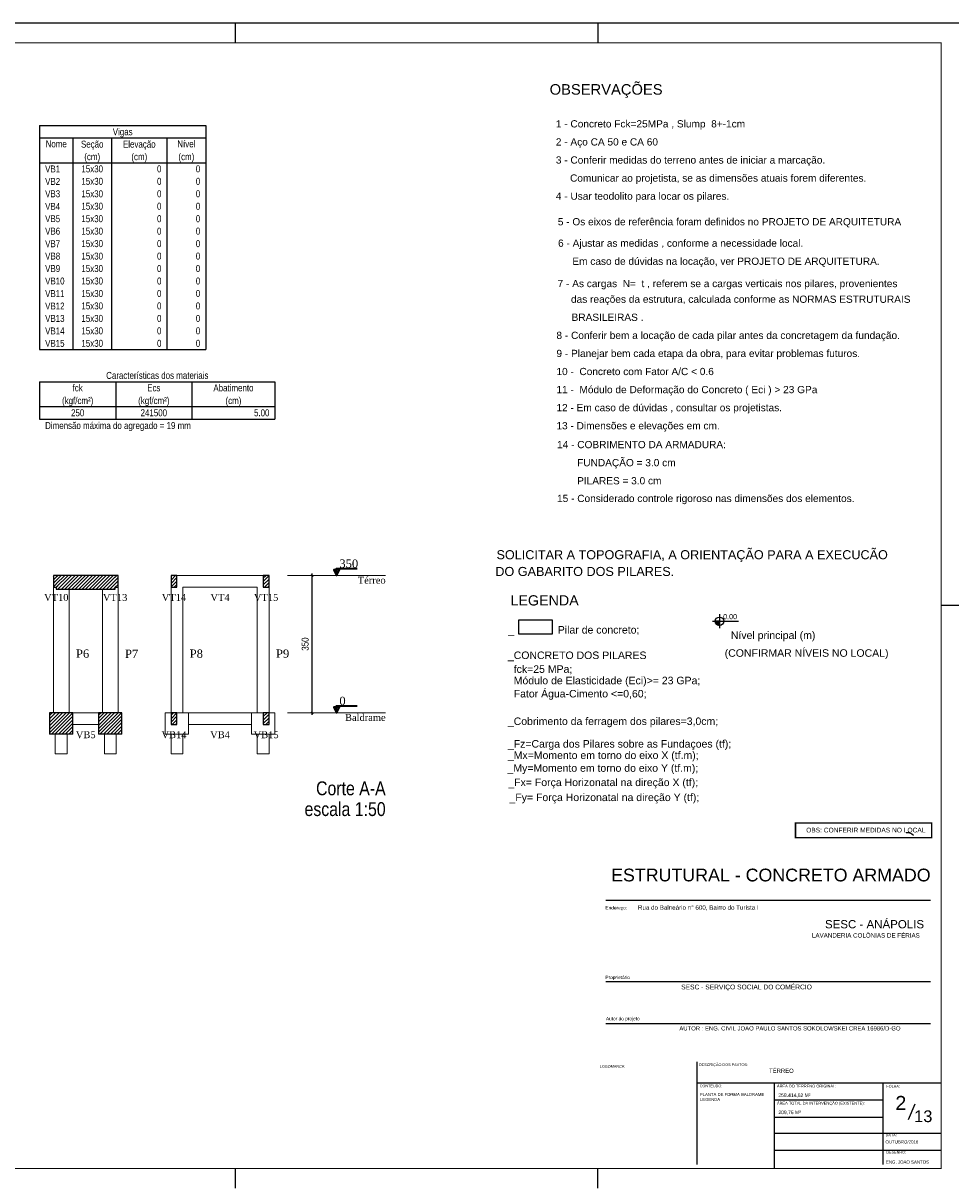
# Model space of a CAD drawing. Extents: x 1874 to 2462, y -2142 to -2023.
# Tile 19 of 74: x 1994 to 2041, y -2082 to -2023. Entities that reach past the tile are written whole.
import ezdxf
from ezdxf.enums import TextEntityAlignment as Align

# ---------------------------------------------------------------- set-up
doc = ezdxf.new("R2010")
doc.units = 0
doc.header["$LTSCALE"] = 0.1
doc.header["$MEASUREMENT"] = 0
doc.header["$PDMODE"] = 3
doc.header["$PDSIZE"] = 0.1
doc.layers.get('0').update_dxf_attribs({"linetype": 'CONTINUOUS', "lineweight": 25})
doc.layers.get('DEFPOINTS').update_dxf_attribs({"linetype": 'CONTINUOUS', "lineweight": 25})
for name, color, linetype in [('7', 7, 'CONTINUOUS'), ('8', 8, 'CONTINUOUS'), ('ARQ_TXT_GER', 2, 'CONTINUOUS'), ('ARQ_TXT_LEG', 20, 'CONTINUOUS'), ('ARQ_TXT_TIT', 4, 'CONTINUOUS'), ('TXT-ESP', 40, 'CONTINUOUS'), ('XX-CARIMBO', 9, 'CONTINUOUS'), ('XX-FOLHA', 253, 'CONTINUOUS')]:
    doc.layers.add(name, color=color, linetype=linetype)
for name, color, linetype, lineweight in [('FO-CORTES', 170, 'CONTINUOUS', 35), ('FO-COTAS', 1, 'CONTINUOUS', 9), ('FO-Eixos', 5, 'CONTINUOUS', 5), ('FO-Hachuras das lajes', 1, 'CONTINUOUS', 20), ('FO-Hachuras dos pilares', 80, 'CONTINUOUS', 25), ('FO-NÍVEIS', 7, 'CONTINUOUS', 25), ('FO-Pilares pré-moldados', 3, 'CONTINUOUS', 20), ('FO-Seção das fundações', 9, 'CONTINUOUS', 5), ('FO-Textos das vigas', 7, 'CONTINUOUS', 25), ('FO-TÍTULOS', 1, 'CONTINUOUS', 25)]:
    doc.layers.add(name, color=color, linetype=linetype, lineweight=lineweight)
doc.styles.add('ARIAL', font='arial.ttf')
doc.styles.add('ArialNarrow', font='ARIALN.TTF')
doc.styles.add('Texto Cota', font='arial.ttf')
doc.styles.add('TimesNewRoman', font='times.ttf')
doc.styles.add('TQS_ARIAL', font='arial.ttf')
doc.dimstyles.new('UM_50.000000', dxfattribs={"dimtxt": 0.18, "dimasz": 0.1, "dimexe": 0.1, "dimexo": 0.2, "dimgap": 0, "dimtad": 1, "dimtih": 1, "dimtoh": 1, "dimdec": 1, "dimlfac": 50, "dimzin": 0, "dimdsep": 46, "dimtxsty": 'Standard', "dimblk": 'CLOSED', "dimblk1": 'CLOSED', "dimblk2": 'CLOSED', "dimcen": 0.09, "dimdle": 0.1, "dimadec": 1, "dimazin": 2, "dimtfac": 1, "dimtdec": 4, "dimtofl": 0, "dimtmove": 0, "dimatfit": 3, "dimldrblk": 'CLOSED', "dimfxl": 1, "dimtolj": 1, "dimarcsym": 0})
pattern_1 = [(45, (1993.56786, -2058.405), (-0.0883883, 0.0883883), [])]

# ---------------------------------------------------------------- blocks, each defined once
blk = doc.blocks.new('_OBLIQUE')
at = {"color": 0, "linetype": 'ByBlock', "lineweight": -2}
blk.add_line((-0.5, -0.5), (0.5, 0.5), dxfattribs=at)
blk = doc.blocks.new('*D4210')
at = {"layer": 'DEFPOINTS', "color": 0, "linetype": 'Continuous', "transparency": 16777216}
for p in [(2008.591, -2051.405), (2008.591, -2051.405), (2008.591, -2058.405)]:
    blk.add_point(p, dxfattribs=at)
at = {"layer": 'FO-Hachuras das lajes', "color": 0, "linetype": 'Continuous', "lineweight": -2, "transparency": 16777216}
blk.add_line((2008.591, -2058.505), (2008.591, -2051.305), dxfattribs=at)
at = {"layer": 'FO-Hachuras das lajes', "color": 0, "linetype": 'Continuous', "lineweight": -2, "transparency": 16777216, "xscale": 0.1, "yscale": 0.1, "zscale": 0.1}
for p, rotation in [((2008.591, -2051.405), 90), ((2008.591, -2058.405), 270)]:
    blk.add_blockref('_OBLIQUE', p, dxfattribs=dict(at, rotation=rotation))
at = {"layer": 'FO-Hachuras das lajes', "linetype": 'Continuous', "transparency": 16777216, "insert": (2008.238, -2054.905), "char_height": 0.353, "attachment_point": 5, "rotation": 90, "style": 'ArialNarrow'}
blk.add_mtext('\\A1;350', dxfattribs=at)
blk = doc.blocks.new('Aprovacao A-1_SC')
at = {"layer": 'XX-CARIMBO', "ltscale": 0.5}
blk.add_line((840, 594), (0, 594), dxfattribs=at)
at = {"layer": 'XX-FOLHA', "ltscale": 0.5}
for p, q in [((470, 594), (470, 584)), ((470, 594), (470, 584)), ((655, 594), (655, 584)), ((655, 594), (655, 584)), ((470, 10), (470, 0)), ((470, 10), (470, 0))]:
    blk.add_line(p, q, dxfattribs=at)
at = {"layer": 'XX-FOLHA'}
for p, q in [((840, 594), (830, 594)), ((840, 297), (830, 297)), ((655, 0), (655, 10)), ((655, 0), (655, 10))]:
    blk.add_line(p, q, dxfattribs=at)
at = {"layer": 'XX-FOLHA', "ltscale": 0.5, "const_width": 0.5}
blk.add_lwpolyline([(25, 584), (25, 10), (830, 10), (830, 584), (25, 584)], dxfattribs=at)

msp = doc.modelspace()

# ---------------------------------------------------------------- hatches: boundary and pattern name
at = {"layer": 'FO-CORTES', "linetype": 'Continuous'}
for points in [[(2009.841, -2051.405), (2009.841, -2051.125), (2009.701, -2051.125), (2009.841, -2051.405)], [(2009.841, -2058.405), (2009.841, -2058.125), (2009.701, -2058.125), (2009.841, -2058.405)]]:
    msp.add_hatch(color=256, dxfattribs=at).paths.add_polyline_path(points)
at = {"layer": 'FO-NÍVEIS', "linetype": 'Continuous'}
h = msp.add_hatch(dxfattribs=at)
h.set_pattern_fill('ANSI31', color=256, style=0)
h.set_pattern_definition(pattern_1)
h.paths.add_polyline_path([(1995.395, -2052.005), (1995.695, -2052.005), (1995.695, -2051.405), (1995.395, -2051.405), (1995.395, -2052.005)])
h = msp.add_hatch(dxfattribs=at)
h.set_pattern_fill('ANSI31', color=256, style=0)
h.set_pattern_definition(pattern_1)
h.paths.add_polyline_path([(1995.545, -2052.105), (1998.545, -2052.105), (1998.545, -2051.405), (1995.545, -2051.405), (1995.545, -2052.105)])
h = msp.add_hatch(dxfattribs=at)
h.set_pattern_fill('ANSI31', color=256, style=0)
h.set_pattern_definition(pattern_1)
h.paths.add_polyline_path([(1998.395, -2052.005), (1998.695, -2052.005), (1998.695, -2051.405), (1998.395, -2051.405), (1998.395, -2052.005)])
h = msp.add_hatch(dxfattribs=at)
h.set_pattern_fill('ANSI31', color=256, style=0)
h.set_pattern_definition(pattern_1)
h.paths.add_polyline_path([(2001.395, -2052.005), (2001.695, -2052.005), (2001.695, -2051.405), (2001.395, -2051.405), (2001.395, -2052.005)])
h = msp.add_hatch(dxfattribs=at)
h.set_pattern_fill('ANSI31', color=256, style=0)
h.set_pattern_definition(pattern_1)
h.paths.add_polyline_path([(2006.095, -2052.005), (2006.395, -2052.005), (2006.395, -2051.405), (2006.095, -2051.405), (2006.095, -2052.005)])
h = msp.add_hatch(dxfattribs=at)
h.set_pattern_fill('ANSI31', color=256, style=0)
h.set_pattern_definition(pattern_1)
h.paths.add_polyline_path([(1995.195, -2059.505), (1996.395, -2059.505), (1996.395, -2058.405), (1995.195, -2058.405), (1995.195, -2059.505)])
h = msp.add_hatch(dxfattribs=at)
h.set_pattern_fill('ANSI31', color=256, style=0)
h.set_pattern_definition(pattern_1)
h.paths.add_polyline_path([(1997.695, -2059.505), (1998.895, -2059.505), (1998.895, -2058.405), (1997.695, -2058.405), (1997.695, -2059.505)])
h = msp.add_hatch(dxfattribs=at)
h.set_pattern_fill('ANSI31', color=256, style=0)
h.set_pattern_definition(pattern_1)
h.paths.add_polyline_path([(2001.395, -2059.005), (2001.695, -2059.005), (2001.695, -2058.405), (2001.395, -2058.405), (2001.395, -2059.005)])
h = msp.add_hatch(dxfattribs=at)
h.set_pattern_fill('ANSI31', color=256, style=0)
h.set_pattern_definition(pattern_1)
h.paths.add_polyline_path([(2006.095, -2059.005), (2006.395, -2059.005), (2006.395, -2058.405), (2006.095, -2058.405), (2006.095, -2059.005)])

# ---------------------------------------------------------------- linework, layer by layer
at = {"layer": '7', "linetype": 'Continuous'}
for p, q in [((2029.3684, -2053.3826), (2029.3684, -2054.0983)), ((2029.0105, -2053.7405), (2029.7262, -2053.7405)), ((2029.7262, -2053.7405), (2030.3381, -2053.7405))]:
    msp.add_line(p, q, dxfattribs=at)
for points in [[(2020.8488, -2054.3896), (2020.8488, -2054.0418), (2020.8488, -2053.6941), (2019.9794, -2053.6941), (2019.11, -2053.6941), (2019.11, -2054.0418), (2019.11, -2054.3896), (2019.9794, -2054.3896), (2020.8488, -2054.3896)], [(2029.3684, -2053.7405), (2029.1537, -2053.7405), (2029.161, -2053.7961), (2029.1824, -2053.8478), (2029.2166, -2053.8923), (2029.261, -2053.9264), (2029.3128, -2053.9479), (2029.3684, -2053.9552), (2029.3684, -2053.7405)]]:
    msp.add_lwpolyline(points, dxfattribs=at)
msp.add_circle((2029.3684, -2053.7405), 0.2147, dxfattribs=at)
for points in [[(2029.3684, -2053.7405), (2029.1537, -2053.7405), (2029.161, -2053.7961)], [(2029.3684, -2053.7405), (2029.161, -2053.7961), (2029.1824, -2053.8478)], [(2029.3684, -2053.7405), (2029.1824, -2053.8478), (2029.2166, -2053.8923)], [(2029.3684, -2053.7405), (2029.2166, -2053.8923), (2029.261, -2053.9264)], [(2029.3684, -2053.7405), (2029.261, -2053.9264), (2029.3128, -2053.9479)], [(2029.3684, -2053.7405), (2029.3128, -2053.9479), (2029.3684, -2053.9552)], [(2029.3684, -2053.7405), (2029.3684, -2053.9552), (2029.3684, -2053.7405)]]:
    msp.add_solid(points, dxfattribs=at)
at = {"layer": '8', "linetype": 'Continuous'}
for p, q in [((2038.8892, -2064.5106), (2039.0023, -2064.5106)), ((2039.0023, -2064.5106), (2039.0992, -2064.5429)), ((2039.0023, -2064.5106), (2039.0992, -2064.5429)), ((2039.0992, -2064.5429), (2039.18, -2064.5752)), ((2039.0992, -2064.5429), (2039.18, -2064.5752)), ((2039.18, -2064.5752), (2039.2608, -2064.6398)), ((2039.18, -2064.5752), (2039.2608, -2064.6398))]:
    msp.add_line(p, q, dxfattribs=at)
at = {"layer": 'FO-CORTES'}
for points in [[(2009.841, -2051.405), (2009.981, -2051.125), (2009.701, -2051.125), (2009.841, -2051.405), (2009.841, -2051.055), (2010.891, -2051.055)], [(2009.841, -2058.405), (2009.981, -2058.125), (2009.701, -2058.125), (2009.841, -2058.405), (2009.841, -2058.055), (2010.891, -2058.055)]]:
    msp.add_lwpolyline(points, dxfattribs=at)
at = {"layer": 'FO-COTAS'}
for p, q in [((2001.995, -2051.405), (2001.695, -2051.405)), ((2005.795, -2051.405), (2001.995, -2051.405)), ((2006.095, -2051.405), (2005.795, -2051.405)), ((1995.395, -2052.005), (1995.395, -2058.405)), ((1996.195, -2058.405), (1996.195, -2052.105)), ((1997.895, -2052.105), (1997.895, -2058.405)), ((1998.695, -2058.405), (1998.695, -2052.005)), ((2001.395, -2052.005), (2001.395, -2058.405)), ((2001.995, -2052.005), (2005.795, -2052.005)), ((2001.995, -2058.405), (2001.995, -2052.005)), ((2005.795, -2052.005), (2005.795, -2058.405)), ((2006.395, -2058.405), (2006.395, -2052.005)), ((1997.695, -2058.405), (1996.395, -2058.405)), ((2001.095, -2058.405), (2001.095, -2059.505)), ((2001.395, -2058.405), (2001.095, -2058.405)), ((2001.995, -2058.405), (2001.695, -2058.405)), ((2002.295, -2058.405), (2001.995, -2058.405)), ((2005.495, -2058.405), (2002.295, -2058.405)), ((2002.295, -2059.005), (2002.295, -2058.405)), ((2005.495, -2058.405), (2005.495, -2059.005)), ((2005.795, -2058.405), (2005.495, -2058.405)), ((2006.095, -2058.405), (2005.795, -2058.405)), ((2006.695, -2058.405), (2006.395, -2058.405)), ((2006.695, -2059.505), (2006.695, -2058.405)), ((1995.495, -2060.505), (1995.495, -2059.505)), ((1996.095, -2059.505), (1996.095, -2060.505)), ((1996.395, -2059.005), (1997.695, -2059.005)), ((1997.995, -2060.505), (1997.995, -2059.505)), ((1998.595, -2059.505), (1998.595, -2060.505)), ((2001.395, -2059.505), (2001.095, -2059.505)), ((2001.395, -2060.505), (2001.395, -2059.505)), ((2001.995, -2059.505), (2001.395, -2059.505)), ((2001.995, -2059.505), (2001.995, -2060.505)), ((2002.295, -2059.505), (2001.995, -2059.505)), ((2002.295, -2059.005), (2005.495, -2059.005)), ((2002.295, -2059.505), (2002.295, -2059.005)), ((2005.495, -2059.005), (2005.495, -2059.505)), ((2005.795, -2059.505), (2005.495, -2059.505)), ((2005.795, -2060.505), (2005.795, -2059.505)), ((2006.395, -2059.505), (2005.795, -2059.505)), ((2006.395, -2059.505), (2006.395, -2060.505)), ((2006.695, -2059.505), (2006.395, -2059.505)), ((1996.095, -2060.505), (1995.495, -2060.505)), ((1998.595, -2060.505), (1997.995, -2060.505)), ((2001.995, -2060.505), (2001.395, -2060.505)), ((2006.395, -2060.505), (2005.795, -2060.505))]:
    msp.add_line(p, q, dxfattribs=at)
at = {"layer": 'FO-Eixos', "linetype": 'Continuous'}
msp.add_line((2007.341, -2051.405), (2012.341, -2051.405), dxfattribs=at)
at = {"layer": 'FO-Eixos'}
msp.add_line((2007.341, -2058.405), (2012.341, -2058.405), dxfattribs=at)
at = {"layer": 'FO-Textos das vigas'}
for p, q in [((1994.6941, -2028.455), (2003.1661, -2028.455)), ((1994.6941, -2028.455), (1994.6941, -2039.8922)), ((2003.1661, -2028.455), (2003.1661, -2039.8922)), ((1994.6941, -2029.0904), (2003.1661, -2029.0904)), ((1996.3885, -2029.0904), (1996.3885, -2039.8922)), ((1998.3653, -2029.0904), (1998.3653, -2039.8922)), ((2001.1893, -2029.0904), (2001.1893, -2039.8922)), ((1994.6941, -2030.3612), (2003.1661, -2030.3612)), ((1994.6941, -2039.8922), (2003.1661, -2039.8922)), ((1994.6941, -2041.5276), (2006.6961, -2041.5276)), ((1994.6941, -2041.5276), (1994.6941, -2043.4338)), ((1998.5771, -2041.5276), (1998.5771, -2043.4338)), ((2002.4601, -2041.5276), (2002.4601, -2043.4338)), ((2006.6961, -2041.5276), (2006.6961, -2043.4338)), ((1994.6941, -2042.7984), (2006.6961, -2042.7984)), ((1994.6941, -2043.4338), (2006.6961, -2043.4338)), ((1994.6941, -2043.4338), (2006.6961, -2043.4338))]:
    msp.add_line(p, q, dxfattribs=at)
at = {"layer": 'FO-TÍTULOS'}
for p, q in [((1995.395, -2051.405), (1995.395, -2052.005)), ((1995.545, -2051.405), (1995.395, -2051.405)), ((1995.695, -2051.405), (1995.545, -2051.405)), ((1996.195, -2051.405), (1995.695, -2051.405)), ((1997.895, -2051.405), (1996.195, -2051.405)), ((1998.395, -2051.405), (1997.895, -2051.405)), ((1998.545, -2051.405), (1998.395, -2051.405)), ((1998.695, -2051.405), (1998.545, -2051.405)), ((1998.695, -2052.005), (1998.695, -2051.405)), ((2001.695, -2051.405), (2001.395, -2051.405)), ((2001.395, -2051.405), (2001.395, -2052.005)), ((2001.695, -2052.005), (2001.695, -2051.405)), ((2006.395, -2051.405), (2006.095, -2051.405)), ((2006.095, -2051.405), (2006.095, -2052.005)), ((2006.395, -2052.005), (2006.395, -2051.405)), ((1995.395, -2052.005), (1995.545, -2052.005)), ((1995.545, -2052.005), (1995.545, -2052.105)), ((1995.545, -2052.105), (1996.195, -2052.105)), ((1996.195, -2052.105), (1997.895, -2052.105)), ((1997.895, -2052.105), (1998.545, -2052.105)), ((1998.545, -2052.005), (1998.695, -2052.005)), ((1998.545, -2052.105), (1998.545, -2052.005)), ((2001.395, -2052.005), (2001.695, -2052.005)), ((2006.095, -2052.005), (2006.395, -2052.005)), ((1995.195, -2058.405), (1995.195, -2059.505)), ((1995.395, -2058.405), (1995.195, -2058.405)), ((1995.695, -2058.405), (1995.395, -2058.405)), ((1996.195, -2058.405), (1995.695, -2058.405)), ((1996.395, -2058.405), (1996.195, -2058.405)), ((1996.395, -2059.005), (1996.395, -2058.405)), ((1997.695, -2058.405), (1997.695, -2059.005)), ((1997.895, -2058.405), (1997.695, -2058.405)), ((1998.395, -2058.405), (1997.895, -2058.405)), ((1998.695, -2058.405), (1998.395, -2058.405)), ((1998.895, -2058.405), (1998.695, -2058.405)), ((1998.895, -2059.505), (1998.895, -2058.405)), ((2001.695, -2058.405), (2001.395, -2058.405)), ((2001.395, -2058.405), (2001.395, -2059.005)), ((2001.695, -2059.005), (2001.695, -2058.405)), ((2006.395, -2058.405), (2006.095, -2058.405)), ((2006.095, -2058.405), (2006.095, -2059.005)), ((2006.395, -2059.005), (2006.395, -2058.405)), ((1995.495, -2059.505), (1995.195, -2059.505)), ((1996.095, -2059.505), (1995.495, -2059.505)), ((1996.395, -2059.505), (1996.095, -2059.505)), ((1996.395, -2059.505), (1996.395, -2059.005)), ((1997.695, -2059.005), (1997.695, -2059.505)), ((1997.995, -2059.505), (1997.695, -2059.505)), ((1998.595, -2059.505), (1997.995, -2059.505)), ((1998.895, -2059.505), (1998.595, -2059.505)), ((2001.395, -2059.005), (2001.695, -2059.005)), ((2006.095, -2059.005), (2006.395, -2059.005))]:
    msp.add_line(p, q, dxfattribs=at)
at = {"layer": 'TXT-ESP'}
msp.add_line((2038.9988, -2079.144), (2039.3433, -2078.3512), dxfattribs=at)
at = {"layer": 'TXT-ESP', "color": 1, "true_color": 0xf00000, "const_width": 0.0767}
msp.add_lwpolyline([(2033.2461, -2064.0313), (2040.1837, -2064.0313), (2040.1837, -2064.7782), (2033.2461, -2064.7782)], close=True, dxfattribs=at)
at = {"layer": 'XX-FOLHA'}
for p, q in [((2023.5707, -2067.9645), (2040.1243, -2067.9645)), ((2023.5707, -2072.1166), (2040.1243, -2072.1166)), ((2023.5707, -2074.2549), (2040.1243, -2074.2549)), ((2028.2317, -2081.4367), (2028.2317, -2076.1975)), ((2028.2317, -2077.2698), (2037.7071, -2077.2698)), ((2032.1657, -2081.645), (2032.1657, -2077.2698)), ((2032.1657, -2081.645), (2032.1657, -2077.2698)), ((2037.7071, -2081.4367), (2037.7071, -2077.2698)), ((2037.7071, -2081.4367), (2037.7071, -2077.2698)), ((2037.7071, -2077.2698), (2040.665, -2077.2698)), ((2032.1657, -2078.1449), (2037.7071, -2078.1449)), ((2032.1657, -2079.0199), (2037.7071, -2079.0199)), ((2032.1657, -2079.8351), (2040.665, -2079.8351)), ((2032.1657, -2080.7101), (2040.665, -2080.7101))]:
    msp.add_line(p, q, dxfattribs=at)

# ---------------------------------------------------------------- block references
at = {"xscale": 0.1, "yscale": 0.1, "zscale": 0.1}
msp.add_blockref('Aprovacao A-1_SC', (1957.665, -2082.645), dxfattribs=at)

# ---------------------------------------------------------------- texts
at = {"ltscale": 2.666667, "style": 'ARIAL'}
for s, height, p in [('Rua do Balneário n° 600, Bairro do Turista I', 0.227075, (2025.2077, -2068.4532)), ('LAVANDERIA COLÔNIAS DE FÉRIAS', 0.227075, (2034.0813, -2069.8712)), ('258.414,62 M²', 0.18166, (2032.3684, -2077.998)), ('209,75 M²', 0.18166, (2032.3684, -2078.873))]:
    msp.add_text(s, height=height, dxfattribs=at).set_placement(p)
at = {"style": 'ARIAL'}
for s, height, p in [('SESC - ANÁPOLIS', 0.42, (2034.7456, -2069.3981)), ('ÁREA DO TERRENO ORIGINAL:', 0.144505, (2032.2975, -2077.5133)), ('ÁREA TOTAL DA INTERVENÇÃO (EXISTENTE):', 0.144505, (2032.2975, -2078.3883))]:
    msp.add_text(s, height=height, dxfattribs=at).set_placement(p)
at = {"layer": '7', "linetype": 'Continuous', "style": 'TQS_ARIAL'}
for s, height, p in [('OBSERVAÇÕES', 0.5376, (2020.7053, -2026.8916)), ('1 - Concreto Fck=25MPa , Slump  8+-1cm', 0.369, (2021.0203, -2028.5622)), ('2 - Aço CA 50 e CA 60', 0.36864, (2021.0203, -2029.4838)), ('3 - Conferir medidas do terreno antes de iniciar a marcação.', 0.36864, (2021.0203, -2030.4054)), ('Comunicar ao projetista, se as dimensões atuais forem diferentes.', 0.36864, (2021.744, -2031.327)), ('4 - Usar teodolito para locar os pilares.', 0.36864, (2021.0203, -2032.2486)), ('5 - Os eixos de referência foram definidos no PROJETO DE ARQUITETURA ', 0.368, (2021.1211, -2033.5541)), ('6 - Ajustar as medidas , conforme a necessidade local.', 0.36864, (2021.1323, -2034.6469)), ('Em caso de dúvidas na locação, ver PROJETO DE ARQUITETURA.', 0.3684, (2021.8627, -2035.5685)), ('7 - As cargas  N=  t , referem se a cargas verticais nos pilares, provenientes', 0.36864, (2021.1107, -2036.7051)), ('das reações da estrutura, calculada conforme as NORMAS ESTRUTURAIS', 0.36864, (2021.7931, -2037.5044)), ('BRASILEIRAS .', 0.36864, (2021.8239, -2038.426)), ('8 - Conferir bem a locação de cada pilar antes da concretagem da fundação.', 0.36864, (2021.0504, -2039.3476)), ('9 - Planejar bem cada etapa da obra, para evitar problemas futuros.', 0.36864, (2021.0504, -2040.2692)), ('10 -  Concreto com Fator A/C < 0.6', 0.36864, (2021.0504, -2041.1908)), ('11 -  Módulo de Deformação do Concreto ( Eci ) > 23 GPa', 0.369, (2021.0504, -2042.1124)), ('12 - Em caso de dúvidas , consultar os projetistas.', 0.36864, (2021.0504, -2043.034)), ('13 - Dimensões e elevações em cm.', 0.36864, (2021.0504, -2043.9556)), ('14 - COBRIMENTO DA ARMADURA:', 0.36864, (2021.0819, -2044.9171)), ('FUNDAÇÃO = 3.0 cm', 0.36864, (2022.1068, -2045.8387)), ('PILARES = 3.0 cm', 0.368, (2022.1068, -2046.7603)), ('15 - Considerado controle rigoroso nas dimensões dos elementos.', 0.36864, (2021.0819, -2047.6621)), ('SOLICITAR A TOPOGRAFIA, A ORIENTAÇÃO PARA A EXECUCÃO', 0.4608, (2017.9942, -2050.5784)), ('DO GABARITO DOS PILARES.', 0.4608, (2017.9347, -2051.4325)), ('LEGENDA', 0.52164, (2018.7056, -2052.9368)), ('0.00', 0.261, (2029.5531, -2053.6359)), ('_               Pilar de concreto;', 0.383, (2018.5932, -2054.3687)), ('Nível principal (m)', 0.383, (2029.9463, -2054.6457)), ('_CONCRETO DOS PILARES', 0.382536, (2018.5753, -2055.6669)), ('(CONFIRMAR NÍVEIS NO LOCAL)', 0.383, (2029.633, -2055.552)), ('  fck=25 MPa;', 0.383, (2018.5753, -2056.3721)), ('  Módulo de Elasticidade (Eci)>= 23 GPa;', 0.383, (2018.5753, -2056.9529)), ('  Fator Água-Cimento <=0,60;', 0.382536, (2018.5753, -2057.6258)), ('_Cobrimento da ferragem dos pilares=3,0cm;', 0.382, (2018.5753, -2059.0298)), ('_Fz=Carga dos Pilares sobre as Fundaçoes (tf);', 0.382536, (2018.5753, -2060.1826)), ('_Mx=Momento em torno do eixo X (tf.m);', 0.382536, (2018.5753, -2060.7634)), ('_My=Momento em torno do eixo Y (tf.m);', 0.382536, (2018.5568, -2061.4162)), ('_Fx= Força Horizonatal na direção X (tf);', 0.38304, (2018.5976, -2062.1458)), ('_Fy= Força Horizonatal na direção Y (tf);', 0.38304, (2018.6556, -2062.911))]:
    msp.add_text(s, height=height, dxfattribs=at).set_placement(p)
at = {"layer": 'ARQ_TXT_GER', "ltscale": 2.666667, "style": 'ARIAL'}
for s, height, p in [('SESC - SERVIÇO SOCIAL DO COMÉRCIO ', 0.243295, (2027.413, -2072.5107)), ('AUTOR : ENG. CIVIL JOAO PAULO SANTOS SOKOLOWSKEI CREA 16986/D-GO', 0.216262, (2027.3188, -2074.6067)), ('TÉRREO ', 0.21626, (2031.8943, -2076.7702))]:
    msp.add_text(s, height=height, dxfattribs=at).set_placement(p)
at = {"layer": 'ARQ_TXT_LEG', "ltscale": 2.666667, "style": 'ARIAL'}
for s, p in [('Endereço:', (2023.5481, -2068.4371)), ('Proprietário', (2023.5481, -2071.9866)), ('Autor do projeto', (2023.5763, -2074.09))]:
    msp.add_text(s, height=0.17301, dxfattribs=at).set_placement(p)
at = {"layer": 'ARQ_TXT_LEG', "style": 'ARIAL'}
for s, height, p in [('LOGOMARCA:', 0.13762, (2023.2627, -2076.507)), ('DESCRIÇÃO DOS PAVTOS:', 0.137624, (2028.3212, -2076.421)), ('CONTEUDO:', 0.13762, (2028.3572, -2077.5017)), ('FOLHA:', 0.13762, (2037.8748, -2077.5162)), ('DATA:', 0.13762, (2037.8397, -2079.9985)), ('DESENHO:', 0.13762, (2037.8748, -2080.8827))]:
    msp.add_text(s, height=height, dxfattribs=at).set_placement(p)
at = {"layer": 'ARQ_TXT_TIT', "style": 'ARIAL'}
msp.add_text('ESTRUTURAL - CONCRETO ARMADO', height=0.65, dxfattribs=at).set_placement((2023.8392, -2067.0054))
at = {"layer": 'FO-CORTES', "line_spacing_factor": 0.798, "style": 'TimesNewRoman'}
for s, insert, char_height, width, attachment_point in [('350', (2009.9809, -2051.0202), 0.4236, 1.52496, 7), ('Térreo', (2012.3409, -2051.8285), 0.353, 2.5416, 9), ('0', (2009.9809, -2058.0202), 0.4236, 0.50832, 7), ('Baldrame', (2012.3409, -2058.8285), 0.353, 3.3888, 9)]:
    msp.add_mtext(s, dxfattribs=dict(at, insert=insert, char_height=char_height, width=width, attachment_point=attachment_point))
at = {"layer": 'FO-Hachuras dos pilares', "char_height": 0.706, "attachment_point": 9, "line_spacing_factor": 0.798, "style": 'ArialNarrow'}
for s, insert, width in [('Corte A-A', (2012.3409, -2062.623), 7.6248), ('escala 1:50', (2012.3409, -2063.682), 9.3192)]:
    msp.add_mtext(s, dxfattribs=dict(at, insert=insert, width=width))
at = {"layer": 'FO-Pilares pré-moldados', "char_height": 0.4236, "width": 1.01664, "attachment_point": 7, "line_spacing_factor": 0.798, "style": 'TimesNewRoman'}
for s, insert in [('P6', (1996.5479, -2055.6112)), ('P7', (1999.0479, -2055.6112)), ('P8', (2002.3479, -2055.6112)), ('P9', (2006.7479, -2055.6112))]:
    msp.add_mtext(s, dxfattribs=dict(at, insert=insert))
at = {"layer": 'FO-Seção das fundações', "char_height": 0.353, "attachment_point": 8, "line_spacing_factor": 0.798, "style": 'TimesNewRoman'}
for s, insert, width in [('VT10', (1995.5449, -2052.7105), 1.6944), ('VT13', (1998.5449, -2052.7105), 1.6944), ('VT14', (2001.5449, -2052.7105), 1.6944), ('VT4', (2003.8949, -2052.7105), 1.2708), ('VT15', (2006.2449, -2052.7105), 1.6944), ('VB5', (1997.0449, -2059.7105), 1.2708), ('VB14', (2001.5449, -2059.7105), 1.6944), ('VB4', (2003.8949, -2059.7105), 1.2708), ('VB15', (2006.2449, -2059.7105), 1.6944)]:
    msp.add_mtext(s, dxfattribs=dict(at, insert=insert, width=width))
at = {"layer": 'FO-Textos das vigas', "char_height": 0.353, "line_spacing_factor": 0.798, "style": 'ArialNarrow'}
for s, insert, width, attachment_point in [('Vigas', (1998.9302, -2029.0658), 2.118, 8), ('Nome', (1995.5412, -2029.5843), 1.6944, 8), ('Seção', (1997.3772, -2029.7008), 2.118, 8), ('Elevação', (1999.7772, -2029.7008), 3.3888, 8), ('Nível', (2002.1782, -2029.5843), 2.118, 8), ('(cm)', (1997.3772, -2030.3368), 1.6944, 8), ('(cm)', (1999.7772, -2030.3368), 1.6944, 8), ('(cm)', (2002.1782, -2030.3368), 1.6944, 8), ('VB1', (1994.9762, -2030.8553), 1.2708, 7), ('15x30', (1997.3772, -2030.8553), 2.118, 8), ('0', (2000.9072, -2030.8553), 0.4236, 9), ('0', (2002.8842, -2030.8553), 0.4236, 9), ('VB2', (1994.9762, -2031.4913), 1.2708, 7), ('15x30', (1997.3772, -2031.4913), 2.118, 8), ('0', (2000.9072, -2031.4913), 0.4236, 9), ('0', (2002.8842, -2031.4913), 0.4236, 9), ('VB3', (1994.9762, -2032.1263), 1.2708, 7), ('15x30', (1997.3772, -2032.1263), 2.118, 8), ('0', (2000.9072, -2032.1263), 0.4236, 9), ('0', (2002.8842, -2032.1263), 0.4236, 9), ('VB4', (1994.9762, -2032.7613), 1.2708, 7), ('15x30', (1997.3772, -2032.7613), 2.118, 8), ('0', (2000.9072, -2032.7613), 0.4236, 9), ('0', (2002.8842, -2032.7613), 0.4236, 9), ('VB5', (1994.9762, -2033.3973), 1.2708, 7), ('15x30', (1997.3772, -2033.3973), 2.118, 8), ('0', (2000.9072, -2033.3973), 0.4236, 9), ('0', (2002.8842, -2033.3973), 0.4236, 9), ('VB6', (1994.9762, -2034.0323), 1.2708, 7), ('15x30', (1997.3772, -2034.0323), 2.118, 8), ('0', (2000.9072, -2034.0323), 0.4236, 9), ('0', (2002.8842, -2034.0323), 0.4236, 9), ('VB7', (1994.9762, -2034.6683), 1.2708, 7), ('15x30', (1997.3772, -2034.6683), 2.118, 8), ('0', (2000.9072, -2034.6683), 0.4236, 9), ('0', (2002.8842, -2034.6683), 0.4236, 9), ('VB8', (1994.9762, -2035.3033), 1.2708, 7), ('15x30', (1997.3772, -2035.3033), 2.118, 8), ('0', (2000.9072, -2035.3033), 0.4236, 9), ('0', (2002.8842, -2035.3033), 0.4236, 9), ('VB9', (1994.9762, -2035.9383), 1.2708, 7), ('15x30', (1997.3772, -2035.9383), 2.118, 8), ('0', (2000.9072, -2035.9383), 0.4236, 9), ('0', (2002.8842, -2035.9383), 0.4236, 9), ('VB10', (1994.9762, -2036.5743), 1.6944, 7), ('15x30', (1997.3772, -2036.5743), 2.118, 8), ('0', (2000.9072, -2036.5743), 0.4236, 9), ('0', (2002.8842, -2036.5743), 0.4236, 9), ('VB11', (1994.9762, -2037.2093), 1.6944, 7), ('15x30', (1997.3772, -2037.2093), 2.118, 8), ('0', (2000.9072, -2037.2093), 0.4236, 9), ('0', (2002.8842, -2037.2093), 0.4236, 9), ('VB12', (1994.9762, -2037.8453), 1.6944, 7), ('15x30', (1997.3772, -2037.8453), 2.118, 8), ('0', (2000.9072, -2037.8453), 0.4236, 9), ('0', (2002.8842, -2037.8453), 0.4236, 9), ('VB13', (1994.9762, -2038.4803), 1.6944, 7), ('15x30', (1997.3772, -2038.4803), 2.118, 8), ('0', (2000.9072, -2038.4803), 0.4236, 9), ('0', (2002.8842, -2038.4803), 0.4236, 9), ('VB14', (1994.9762, -2039.1153), 1.6944, 7), ('15x30', (1997.3772, -2039.1153), 2.118, 8), ('0', (2000.9072, -2039.1153), 0.4236, 9), ('0', (2002.8842, -2039.1153), 0.4236, 9), ('VB15', (1994.9762, -2039.7513), 1.6944, 7), ('15x30', (1997.3772, -2039.7513), 2.118, 8), ('0', (2000.9072, -2039.7513), 0.4236, 9), ('0', (2002.8842, -2039.7513), 0.4236, 9), ('Características dos materiais', (2000.6952, -2041.3863), 12.2844, 8), ('fck', (1996.6352, -2042.0223), 1.2708, 8), ('Ecs', (2000.5182, -2042.0223), 1.2708, 8), ('Abatimento', (2004.5782, -2042.0223), 4.236, 8), ('(kgf/cm²)', (1996.6352, -2042.7738), 3.8124, 8), ('(kgf/cm²)', (2000.5182, -2042.7738), 3.8124, 8), ('(cm)', (2004.5782, -2042.7738), 1.6944, 8), ('250', (1996.6352, -2043.2923), 1.2708, 8), ('241500', (2000.5182, -2043.2923), 2.5416, 8), ('5.00', (2006.4142, -2043.2923), 1.6944, 9), ('Dimensão máxima do agregado = 19 mm', (1994.9762, -2044.0448), 14.826, 7)]:
    msp.add_mtext(s, dxfattribs=dict(at, insert=insert, width=width, attachment_point=attachment_point))
at = {"layer": 'TXT-ESP', "style": 'ARIAL'}
for s, height, p in [('2', 0.72, (2038.6135, -2078.2978)), ('13', 0.6, (2039.7591, -2078.9799))]:
    msp.add_text(s, height=height, dxfattribs=at).set_placement(p, align=Align.MIDDLE)
at = {"layer": 'TXT-ESP', "style": 'Texto Cota'}
for s, p in [('OUTUBRO/2016', (2037.8313, -2080.4165)), ('ENG. JOAO SANTOS', (2037.8555, -2081.4412))]:
    msp.add_text(s, height=0.16, dxfattribs=at).set_placement(p, align=Align.BOTTOM_LEFT)
at = {"layer": 'TXT-ESP', "color": 1, "true_color": 0xf00000, "insert": (2033.787, -2064.268), "char_height": 0.241096, "width": 21.455951, "attachment_point": 1, "style": 'Texto Cota'}
msp.add_mtext('OBS: CONFERIR MEDIDAS NO LOCAL', dxfattribs=at)
at = {"layer": 'TXT-ESP', "insert": (2028.3662, -2077.7924), "char_height": 0.154346, "width": 4.335018, "attachment_point": 1, "style": 'ARIAL'}
msp.add_mtext('PLANTA DE FORMA BALDRAME\\PLEGENDA', dxfattribs=at)

# ---------------------------------------------------------------- dimensions: what is measured, and where the dimension line sits
at = {"layer": 'FO-Hachuras das lajes', "linetype": 'Continuous'}
dim = msp.add_linear_dim(base=(2008.591, -2051.405), p1=(2008.591, -2058.405), p2=(2008.591, -2051.405), angle=90, dimstyle='UM_50.000000', override={"dimtxt": 0.353, "dimasz": 0.1, "dimexe": 0.1, "dimexo": 0.2, "dimtad": 1, "dimtih": 0, "dimtoh": 0, "dimdec": 1, "dimlfac": 50, "dimzin": 8, "dimtxsty": 'ArialNarrow', "dimblk": 'OBLIQUE', "dimblk1": 'OBLIQUE', "dimblk2": 'OBLIQUE', "dimsah": 1, "dimdle": 0.1, "dimse1": 1, "dimse2": 1, "dimclrt": 256, "dimadec": 1, "dimazin": 3, "dimtmove": 2, "dimldrblk": 'OBLIQUE'}, dxfattribs=at)
dim.commit()
dim.dimension.update_dxf_attribs({"geometry": '*D4210', "text_midpoint": (2008.238, -2054.905), "dimtype": 160, "text_rotation": 90})

doc.saveas('drawing.dxf')
